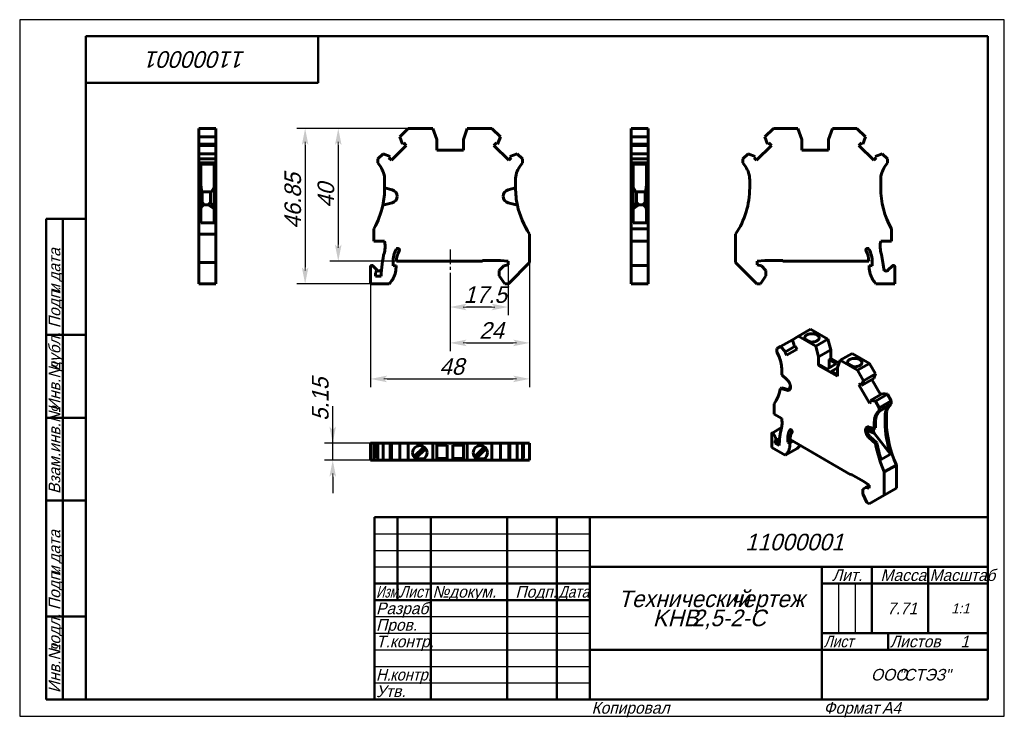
# Model space of a CAD drawing. Header units: millimetres. Extents: x 0 to 297, y 0 to 210.
import ezdxf

# ---------------------------------------------------------------- set-up
doc = ezdxf.new("R2010")
doc.units = ezdxf.units.MM
doc.linetypes.add('CENTER_per1_scale0.137402', pattern=[6.98, 4.3625, -0.8725, 0.8725, -0.8725])
doc.styles.add('TextStyle_1', font='T-FLEX Type A.TTF', dxfattribs={"oblique": 15, "height": 5})
doc.styles.add('TextStyle_2', font='T-FLEX Type A.TTF', dxfattribs={"oblique": 15, "height": 3.5})
doc.styles.add('TextStyle_3', font='T-FLEX Type A.TTF', dxfattribs={"width": 0.744064, "oblique": 15, "height": 3.5})
doc.styles.add('TextStyle_4', font='T-FLEX Type A.TTF', dxfattribs={"width": 0.883061, "oblique": 15, "height": 3.5})
doc.styles.add('TextStyle_5', font='T-FLEX Type A.TTF', dxfattribs={"width": 0.94413, "oblique": 15, "height": 3.5})
doc.styles.add('TextStyle_6', font='T-FLEX Type A.TTF', dxfattribs={"width": 0.98844, "oblique": 15, "height": 3.5})
doc.styles.add('TextStyle_7', font='T-FLEX Type A.TTF', dxfattribs={"oblique": 15, "height": 5})
doc.styles.add('TextStyle_8', font='T-FLEX Type A.TTF', dxfattribs={"oblique": 15, "height": 3})
doc.styles.add('TextStyle_9', font='T-FLEX Type A.TTF', dxfattribs={"oblique": 15, "height": 3.5})
doc.dimstyles.new('DIM_ST_1', dxfattribs={"dimtxt": 5, "dimasz": 5, "dimexe": 2.5, "dimexo": 0, "dimtad": 1, "dimrnd": 0.01, "dimdsep": 46, "dimtxsty": 'TextStyle_1', "dimblk": 'Arrow_3_C7_Status', "dimcen": 0.09, "dimclrd": 7, "dimclre": 7, "dimclrt": 7, "dimazin": 0, "dimtfac": 1, "dimtdec": 0, "dimtmove": 0, "dimatfit": 0, "dimldrblk": 'NONE', "dimfxl": 1, "dimtvp": 1, "dimtolj": 1, "dimarcsym": 0})
doc.dimstyles.new('DIM_ST_2', dxfattribs={"dimtxt": 5, "dimasz": 5, "dimexe": 2.5, "dimexo": 0, "dimtad": 1, "dimrnd": 0.01, "dimdsep": 46, "dimtxsty": 'TextStyle_1', "dimblk": 'Arrow_3_C7_Status', "dimcen": 0.09, "dimclrd": 7, "dimclre": 7, "dimclrt": 7, "dimazin": 0, "dimtfac": 1, "dimtdec": 0, "dimtmove": 0, "dimatfit": 0, "dimldrblk": 'NONE', "dimfxl": 1, "dimtvp": 1, "dimtolj": 1, "dimarcsym": 0})
doc.dimstyles.new('DIM_ST_3', dxfattribs={"dimtxt": 5, "dimasz": 5, "dimexe": 2.5, "dimexo": 0, "dimtad": 1, "dimrnd": 0.01, "dimdsep": 46, "dimtxsty": 'TextStyle_1', "dimblk": 'Arrow_3_C7_Status', "dimcen": 0.09, "dimclrd": 7, "dimclre": 7, "dimclrt": 7, "dimazin": 0, "dimtfac": 1, "dimtdec": 0, "dimtmove": 0, "dimatfit": 0, "dimldrblk": 'NONE', "dimfxl": 1, "dimtvp": 1, "dimtolj": 1, "dimarcsym": 0})

# ---------------------------------------------------------------- blocks, each defined once
blk = doc.blocks.new('Arrow_3_C7_Status')
at = {"color": 7, "linetype": 'Continuous', "lineweight": 0}
blk.add_line((-1, 0), (-0.8, 0), dxfattribs=at)
at = {"color": 7}
blk.add_solid([(-1, -0.2), (0, 0), (-0.8, 0), (-1, 0.2)], dxfattribs=at)
blk = doc.blocks.new('*D5')
at = {"color": 7, "lineweight": -2}
for p, q in [((153.82, 136.76), (153.82, 110.05)), ((129.82, 133.71), (129.82, 110.05)), ((134.82, 112.55), (148.82, 112.55))]:
    blk.add_line(p, q, dxfattribs=at)
at = {"layer": 'Defpoints', "color": 0}
for p in [(153.82, 136.76), (129.82, 133.71), (153.82, 112.55)]:
    blk.add_point(p, dxfattribs=at)
at = {"color": 7, "lineweight": -2, "xscale": 5, "yscale": 5, "zscale": 5, "rotation": 180}
blk.add_blockref('Arrow_3_C7_Status', (129.82, 112.55), dxfattribs=at)
at = {"color": 7, "lineweight": -2, "xscale": 5, "yscale": 5, "zscale": 5}
blk.add_blockref('Arrow_3_C7_Status', (153.82, 112.55), dxfattribs=at)
blk = doc.blocks.new('_None')
blk = doc.blocks.new('*D6')
at = {"color": 7, "lineweight": -2}
for p, q in [((117.22, 177.21), (83.6, 177.21)), ((86.1, 172.21), (86.1, 135.36)), ((105.82, 130.36), (83.6, 130.36))]:
    blk.add_line(p, q, dxfattribs=at)
at = {"layer": 'Defpoints', "color": 0}
for p in [(117.22, 177.21), (86.1, 130.36), (105.82, 130.36)]:
    blk.add_point(p, dxfattribs=at)
at = {"color": 7, "lineweight": -2, "xscale": 5, "yscale": 5, "zscale": 5}
for p, rotation in [((86.1, 177.21), 90.0000000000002), ((86.1, 130.36), 270.0000000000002)]:
    blk.add_blockref('Arrow_3_C7_Status', p, dxfattribs=dict(at, rotation=rotation))
blk = doc.blocks.new('*D7')
at = {"color": 7, "lineweight": -2}
for p, q in [((147.32, 137.21), (147.32, 120.86)), ((129.82, 133.71), (129.82, 120.86)), ((142.32, 123.36), (134.82, 123.36))]:
    blk.add_line(p, q, dxfattribs=at)
at = {"layer": 'Defpoints', "color": 0}
for p in [(147.32, 137.21), (129.82, 133.71), (129.82, 123.36)]:
    blk.add_point(p, dxfattribs=at)
at = {"color": 7, "lineweight": -2, "xscale": 5, "yscale": 5, "zscale": 5, "rotation": 180}
blk.add_blockref('Arrow_3_C7_Status', (129.82, 123.36), dxfattribs=at)
at = {"color": 7, "lineweight": -2, "xscale": 5, "yscale": 5, "zscale": 5}
blk.add_blockref('Arrow_3_C7_Status', (147.32, 123.36), dxfattribs=at)
blk = doc.blocks.new('*D8')
at = {"color": 7, "lineweight": -2}
for p, q in [((153.82, 136.76), (153.82, 99.19)), ((105.82, 130.36), (105.82, 99.19)), ((110.82, 101.69), (148.82, 101.69))]:
    blk.add_line(p, q, dxfattribs=at)
at = {"layer": 'Defpoints', "color": 0}
for p in [(153.82, 136.76), (105.82, 130.36), (153.82, 101.69)]:
    blk.add_point(p, dxfattribs=at)
at = {"color": 7, "lineweight": -2, "xscale": 5, "yscale": 5, "zscale": 5}
for p, rotation in [((105.82, 101.69), 180), ((153.82, 101.69), 360)]:
    blk.add_blockref('Arrow_3_C7_Status', p, dxfattribs=dict(at, rotation=rotation))
blk = doc.blocks.new('*D9')
at = {"color": 7, "lineweight": -2}
for p, q in [((117.22, 177.21), (93.6, 177.21)), ((96.1, 172.21), (96.1, 142.21)), ((113.63, 137.21), (93.6, 137.21))]:
    blk.add_line(p, q, dxfattribs=at)
at = {"layer": 'Defpoints', "color": 0}
for p in [(117.22, 177.21), (96.1, 137.21), (113.63, 137.21)]:
    blk.add_point(p, dxfattribs=at)
at = {"color": 7, "lineweight": -2, "xscale": 5, "yscale": 5, "zscale": 5}
for p, rotation in [((96.1, 177.21), 90.0000000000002), ((96.1, 137.21), 270.0000000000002)]:
    blk.add_blockref('Arrow_3_C7_Status', p, dxfattribs=dict(at, rotation=rotation))
blk = doc.blocks.new('*D10')
at = {"color": 7, "lineweight": -2}
for p, q in [((94.42, 82.35), (94.42, 93.49)), ((94.42, 87.35), (94.42, 92.35)), ((105.82, 82.35), (91.92, 82.35)), ((94.42, 77.2), (94.42, 82.35)), ((105.82, 77.2), (91.92, 77.2)), ((94.42, 72.2), (94.42, 67.2))]:
    blk.add_line(p, q, dxfattribs=at)
at = {"layer": 'Defpoints', "color": 0}
for p in [(94.42, 82.35), (105.82, 82.35), (105.82, 77.2)]:
    blk.add_point(p, dxfattribs=at)
at = {"color": 7, "lineweight": -2, "xscale": 5, "yscale": 5, "zscale": 5}
for p, rotation in [((94.42, 82.35), 270), ((94.42, 77.2), 90)]:
    blk.add_blockref('Arrow_3_C7_Status', p, dxfattribs=dict(at, rotation=rotation))
blk = doc.blocks.new('_FR1Страница_1')
at = {"color": 7, "linetype": 'Continuous', "lineweight": 25}
for p, q in [((0, 210), (0, 0)), ((297, 210), (0, 210)), ((297, 0), (297, 210)), ((107, 55), (172, 55)), ((107, 50), (172, 50)), ((107, 45), (172, 45)), ((247, 40), (247, 25)), ((252, 40), (252, 25)), ((107, 30), (172, 30)), ((107, 25), (172, 25)), ((107, 20), (172, 20)), ((242, 20), (292, 20)), ((262, 20), (262, 20)), ((107, 15), (172, 15)), ((107, 10), (172, 10)), ((0, 0), (297, 0))]:
    blk.add_line(p, q, dxfattribs=at)
at = {"color": 7, "linetype": 'Continuous', "lineweight": 50}
for p, q in [((20, 5), (20, 205)), ((20, 205), (292, 205)), ((90, 191), (90, 205)), ((292, 205), (292, 5)), ((20, 191), (90, 191)), ((8, 5), (8, 150)), ((8, 150), (20, 150)), ((13, 150), (13, 5)), ((8, 115), (20, 115)), ((8, 90), (20, 90)), ((20, 65), (8, 65)), ((107, 5), (107, 60)), ((107, 60), (292, 60)), ((114, 60), (114, 35)), ((124, 60), (124, 5)), ((147, 60), (147, 5)), ((162, 60), (162, 5)), ((172, 60), (172, 5)), ((172, 45), (292, 45)), ((242, 45), (242, 5)), ((257, 45), (257, 25)), ((274, 45), (274, 25)), ((107, 40), (172, 40)), ((242, 40), (292, 40)), ((107, 35), (172, 35)), ((8, 30), (20, 30)), ((242, 25), (292, 25)), ((262, 25), (262, 20)), ((172, 20), (292, 20)), ((20, 5), (8, 5)), ((292, 5), (20, 5))]:
    blk.add_line(p, q, dxfattribs=at)
at = {"color": 7, "oblique": 15}
for s, height, rotation, style, p in [('11000001', 5, 180, 'TextStyle_7', (68.16, 200.5)), ('дата', 3.5, 90, 'TextStyle_2', (12.25, 131.01)), ('Подп.', 3.5, 90, 'TextStyle_2', (12.25, 117)), ('и', 3.5, 90, 'TextStyle_2', (12.25, 127.51)), ('дубл.', 3.5, 90, 'TextStyle_2', (12.25, 104.01)), ('Инв.№', 3.5, 90, 'TextStyle_2', (12.25, 92)), ('Взам.инв.№', 3.5, 90, 'TextStyle_2', (12.25, 67)), ('дата', 3.5, 90, 'TextStyle_2', (12.25, 46.01)), ('Подп.', 3.5, 90, 'TextStyle_2', (12.25, 32)), ('и', 3.5, 90, 'TextStyle_2', (12.25, 42.51)), ('подл.', 3.5, 90, 'TextStyle_2', (12.25, 19.01)), ('Инв.№', 3.5, 90, 'TextStyle_2', (12.25, 7))]:
    blk.add_text(s, height=height, rotation=rotation, dxfattribs=dict(at, style=style)).set_placement(p)
for s, height, style, p in [('11000001', 5, 'TextStyle_7', (218.84, 50)), ('Лит.', 3.5, 'TextStyle_2', (245.03, 40.76)), ('Масса', 3.5, 'TextStyle_2', (259.65, 40.76)), ('№', 3.5, 'TextStyle_2', (124.5, 35.75)), ('Подп.', 3.5, 'TextStyle_2', (149.53, 35.75)), ('докум.', 3.5, 'TextStyle_2', (129.5, 35.75)), ('Технический', 5, 'TextStyle_7', (180.55, 32.88)), ('чертеж', 5, 'TextStyle_7', (214.51, 32.88)), ('Разраб.', 3.5, 'TextStyle_2', (107.5, 30.75)), ('7.71', 3.5, 'TextStyle_2', (261.66, 30.75)), ('1:1', 3, 'TextStyle_8', (280.99, 31)), ('KHB', 5, 'TextStyle_7', (190.97, 27.12)), ('2,5-2-С', 5, 'TextStyle_7', (202.76, 27.12)), ('Пров.', 3.5, 'TextStyle_2', (107.5, 25.75)), ('Т.контр.', 3.5, 'TextStyle_2', (107.5, 20.75)), ('Листов', 3.5, 'TextStyle_2', (262.5, 20.75)), ('1', 3.5, 'TextStyle_9', (283.78, 20.75)), ('ООО', 3.5, 'TextStyle_2', (256.78, 10.75)), ('"СТЭЗ"', 3.5, 'TextStyle_2', (265.03, 10.75)), ('Утв.', 3.5, 'TextStyle_2', (107.5, 5.75)), ('Копировал', 3.5, 'TextStyle_2', (172.5, 0.75)), ('Формат', 3.5, 'TextStyle_2', (242.5, 0.75)), ('A4', 3.5, 'TextStyle_2', (260.12, 0.75))]:
    blk.add_text(s, height=height, dxfattribs=dict(at, style=style)).set_placement(p)
for s, style, width, p in [('Масштаб', 'TextStyle_6', 0.98844, (274.5, 40.76)), ('Изм.', 'TextStyle_3', 0.744064, (107.5, 35.75)), ('Лист', 'TextStyle_4', 0.883061, (114.5, 35.75)), ('Дата', 'TextStyle_4', 0.883061, (162.5, 35.75)), ('Лист', 'TextStyle_4', 0.883061, (242.5, 20.75)), ('Н.', 'TextStyle_5', 0.94413, (107.5, 10.75)), ('контр.', 'TextStyle_5', 0.94413, (111.75, 10.75))]:
    blk.add_text(s, height=3.5, dxfattribs=dict(at, style=style, width=width)).set_placement(p)
blk = doc.blocks.new('Страница_1')
at = {"color": 7, "linetype": 'Continuous', "lineweight": 60}
for p, q in [((54.042, 177.208), (59.192, 177.208)), ((54.042, 174.634), (54.042, 177.208)), ((59.192, 174.634), (59.192, 177.208)), ((117.224, 177.208), (114.65, 174.634)), ((124.624, 177.208), (117.224, 177.208)), ((125.824, 173.911), (124.624, 177.208)), ((135.024, 177.208), (133.824, 173.911)), ((142.424, 177.208), (135.024, 177.208)), ((144.999, 174.634), (142.424, 177.208)), ((189.623, 177.208), (184.473, 177.208)), ((184.473, 177.208), (184.473, 174.634)), ((189.623, 177.208), (189.623, 174.634)), ((224.782, 174.634), (227.356, 177.208)), ((227.356, 177.208), (234.756, 177.208)), ((234.756, 177.208), (235.956, 173.911)), ((243.956, 173.911), (245.156, 177.208)), ((245.156, 177.208), (252.556, 177.208)), ((252.556, 177.208), (255.13, 174.634)), ((54.042, 172.491), (54.042, 174.634)), ((54.042, 174.634), (59.192, 174.634)), ((54.042, 172.491), (59.192, 172.491)), ((54.042, 172.489), (54.042, 172.108)), ((59.192, 172.491), (59.192, 174.634)), ((59.192, 172.108), (59.192, 172.489)), ((114.65, 174.634), (115.485, 172.491)), ((115.858, 172.864), (115.485, 172.491)), ((116.615, 172.108), (115.858, 172.864)), ((125.824, 170.708), (125.824, 173.911)), ((133.824, 173.911), (133.824, 170.708)), ((143.791, 172.864), (143.034, 172.108)), ((144.164, 172.491), (143.791, 172.864)), ((144.164, 172.491), (144.999, 174.634)), ((184.473, 174.634), (184.473, 172.491)), ((189.623, 174.634), (184.473, 174.634)), ((189.623, 172.491), (184.473, 172.491)), ((184.473, 172.489), (184.473, 172.108)), ((189.623, 174.634), (189.623, 172.491)), ((189.623, 172.108), (189.623, 172.489)), ((225.616, 172.491), (224.782, 174.634)), ((225.989, 172.864), (225.616, 172.491)), ((226.746, 172.108), (225.989, 172.864)), ((235.956, 173.911), (235.956, 170.708)), ((243.956, 170.708), (243.956, 173.911)), ((253.922, 172.864), (253.166, 172.108)), ((254.296, 172.491), (253.922, 172.864)), ((255.13, 174.634), (254.296, 172.491)), ((54.042, 172.108), (59.192, 172.108)), ((54.042, 172.108), (54.042, 169.602)), ((54.042, 169.6), (59.192, 169.6)), ((54.042, 168.008), (54.042, 169.6)), ((59.192, 169.602), (59.192, 172.108)), ((59.192, 168.008), (59.192, 169.6)), ((109.616, 169.6), (108.024, 168.008)), ((111.759, 168.765), (109.616, 169.6)), ((112.142, 167.635), (116.615, 172.108)), ((133.824, 170.708), (125.824, 170.708)), ((143.034, 172.108), (147.507, 167.635)), ((150.033, 169.6), (147.89, 168.765)), ((151.624, 168.008), (150.033, 169.6)), ((184.473, 172.108), (184.473, 169.602)), ((189.623, 172.108), (184.473, 172.108)), ((189.623, 169.6), (184.473, 169.6)), ((184.473, 169.6), (184.473, 168.008)), ((189.623, 169.602), (189.623, 172.108)), ((189.623, 169.6), (189.623, 168.008)), ((218.156, 168.008), (219.748, 169.6)), ((219.748, 169.6), (221.89, 168.765)), ((222.274, 167.635), (226.746, 172.108)), ((235.956, 170.708), (243.956, 170.708)), ((253.166, 172.108), (257.638, 167.635)), ((258.021, 168.765), (260.164, 169.6)), ((260.164, 169.6), (261.756, 168.008)), ((54.042, 166.808), (54.042, 168.008)), ((54.042, 168.008), (59.192, 168.008)), ((54.042, 165.688), (54.042, 166.808)), ((54.042, 166.808), (59.192, 166.808)), ((54.592, 166.424), (58.642, 166.424)), ((54.592, 165.688), (54.592, 166.424)), ((58.642, 165.688), (58.642, 166.424)), ((59.192, 166.808), (59.192, 168.008)), ((59.192, 165.688), (59.192, 166.808)), ((108.024, 168.008), (108.024, 166.808)), ((108.024, 166.808), (108.808, 165.688)), ((111.759, 168.765), (111.385, 168.392)), ((111.385, 168.392), (112.142, 167.635)), ((147.507, 167.635), (148.263, 168.392)), ((148.263, 168.392), (147.89, 168.765)), ((150.84, 165.688), (151.624, 166.808)), ((151.624, 166.808), (151.624, 168.008)), ((184.473, 168.008), (184.473, 166.808)), ((189.623, 168.008), (184.473, 168.008)), ((189.623, 166.808), (184.473, 166.808)), ((184.473, 166.808), (184.473, 165.688)), ((189.073, 166.424), (185.023, 166.424)), ((185.023, 165.688), (185.023, 166.424)), ((189.073, 165.688), (189.073, 166.424)), ((189.623, 168.008), (189.623, 166.808)), ((189.623, 166.808), (189.623, 165.688)), ((218.156, 166.808), (218.156, 168.008)), ((218.94, 165.688), (218.156, 166.808)), ((221.89, 168.765), (221.517, 168.392)), ((221.517, 168.392), (222.274, 167.635)), ((257.638, 167.635), (258.395, 168.392)), ((258.395, 168.392), (258.021, 168.765)), ((261.756, 166.808), (260.972, 165.688)), ((261.756, 168.008), (261.756, 166.808)), ((54.042, 161.673), (54.042, 165.688)), ((54.592, 161.673), (54.592, 165.688)), ((58.642, 161.673), (58.642, 165.688)), ((59.192, 161.673), (59.192, 165.688)), ((184.473, 161.673), (184.473, 165.688)), ((185.023, 161.673), (185.023, 165.688)), ((189.073, 161.673), (189.073, 165.688)), ((189.623, 161.673), (189.623, 165.688)), ((54.042, 159.313), (54.042, 161.673)), ((54.592, 159.313), (54.592, 161.673)), ((58.642, 159.308), (58.642, 161.673)), ((59.192, 159.308), (59.192, 161.673)), ((110.074, 161.673), (110.074, 159.313)), ((149.574, 159.313), (149.574, 161.673)), ((184.473, 161.673), (184.473, 159.308)), ((185.023, 159.308), (185.023, 161.673)), ((189.073, 159.313), (189.073, 161.673)), ((189.623, 161.673), (189.623, 159.313)), ((220.206, 159.308), (220.206, 161.673)), ((259.706, 161.673), (259.706, 159.308)), ((54.042, 158.705), (54.042, 159.313)), ((54.592, 159.313), (54.042, 159.313)), ((54.042, 158.705), (54.042, 156.773)), ((54.792, 158.609), (54.592, 160.269)), ((54.592, 159.313), (54.592, 158.705)), ((54.592, 158.705), (54.592, 156.773)), ((54.977, 158.108), (54.792, 158.609)), ((54.792, 153.849), (54.792, 158.609)), ((57.859, 158.108), (54.977, 158.108)), ((54.992, 158.108), (54.992, 154.395)), ((57.592, 158.108), (57.592, 154.908)), ((58.642, 159.495), (57.859, 158.108)), ((58.642, 159.308), (58.642, 148.708)), ((59.192, 159.308), (59.192, 145.364)), ((110.074, 159.313), (112.342, 158.705)), ((110.074, 159.308), (110.074, 159.311)), ((147.307, 158.705), (149.574, 159.313)), ((149.574, 159.308), (149.574, 159.311)), ((184.473, 159.308), (184.473, 146.982)), ((185.023, 159.495), (185.806, 158.108)), ((185.023, 159.308), (185.023, 148.708)), ((188.687, 158.108), (185.806, 158.108)), ((186.073, 158.108), (186.073, 154.908)), ((188.673, 158.108), (188.673, 154.395)), ((188.687, 158.108), (188.873, 158.609)), ((188.873, 158.609), (189.073, 160.269)), ((188.873, 153.849), (188.873, 158.609)), ((189.073, 159.313), (189.623, 159.313)), ((189.073, 159.313), (189.073, 158.705)), ((189.073, 158.705), (189.073, 156.773)), ((189.623, 159.313), (189.623, 158.705)), ((189.623, 158.705), (189.623, 156.773)), ((54.042, 156.742), (54.042, 156.773)), ((54.042, 156.742), (54.042, 154.811)), ((54.042, 154.053), (54.042, 154.811)), ((54.592, 156.742), (54.592, 156.773)), ((54.592, 156.742), (54.592, 154.811)), ((54.592, 154.811), (54.592, 154.053)), ((54.992, 154.908), (55.692, 154.208)), ((57.592, 154.908), (56.892, 154.208)), ((57.592, 154.908), (58.642, 153.418)), ((112.342, 154.811), (109.516, 154.053)), ((113.824, 156.773), (113.824, 156.742)), ((145.824, 156.742), (145.824, 156.773)), ((150.133, 154.053), (147.307, 154.811)), ((186.073, 154.908), (185.023, 153.418)), ((186.073, 154.908), (186.773, 154.208)), ((188.673, 154.908), (187.973, 154.208)), ((189.073, 156.742), (189.073, 156.773)), ((189.073, 156.742), (189.073, 154.811)), ((189.073, 154.811), (189.073, 154.053)), ((189.623, 156.773), (189.623, 156.742)), ((189.623, 156.742), (189.623, 154.811)), ((189.623, 154.811), (189.623, 154.053)), ((54.042, 154.053), (54.042, 145.364)), ((54.592, 154.053), (54.042, 154.053)), ((54.592, 154.053), (54.592, 148.708)), ((54.76, 153.515), (54.592, 152.693)), ((54.76, 153.515), (55.692, 154.208)), ((54.76, 153.515), (54.792, 153.849)), ((54.792, 153.849), (54.992, 154.395)), ((56.892, 154.208), (55.692, 154.208)), ((56.892, 154.208), (58.642, 152.924)), ((186.773, 154.208), (185.023, 152.924)), ((186.773, 154.208), (187.973, 154.208)), ((188.905, 153.515), (187.973, 154.208)), ((188.873, 153.849), (188.673, 154.395)), ((188.905, 153.515), (188.873, 153.849)), ((188.905, 153.515), (189.073, 152.693)), ((189.073, 154.053), (189.073, 148.708)), ((189.623, 154.053), (189.073, 154.053)), ((189.623, 154.053), (189.623, 146.982)), ((58.642, 148.708), (54.592, 148.708)), ((189.073, 148.708), (185.023, 148.708)), ((106.824, 146.982), (106.824, 143.208)), ((184.473, 146.982), (184.473, 143.208)), ((189.623, 146.982), (184.473, 146.982)), ((189.623, 146.982), (189.623, 143.208)), ((262.956, 146.982), (262.956, 143.208)), ((54.042, 136.758), (54.042, 145.364)), ((54.042, 145.364), (59.192, 145.364)), ((59.192, 136.758), (59.192, 145.364)), ((106.824, 143.208), (110.068, 143.208)), ((153.824, 136.758), (153.824, 145.364)), ((184.473, 141.683), (184.473, 143.208)), ((189.623, 143.208), (184.473, 143.208)), ((189.623, 141.683), (189.623, 143.208)), ((215.956, 136.758), (215.956, 145.364)), ((262.956, 143.208), (259.713, 143.208)), ((184.473, 139.85), (184.473, 141.683)), ((184.473, 139.85), (184.473, 135.917)), ((189.623, 139.85), (189.623, 141.683)), ((189.623, 139.85), (189.623, 135.917)), ((54.042, 136.758), (59.192, 136.758)), ((54.042, 130.358), (54.042, 136.758)), ((59.192, 130.358), (59.192, 136.758)), ((112.624, 135.829), (112.624, 136.908)), ((113.631, 137.208), (139.624, 137.208)), ((139.624, 137.208), (139.624, 137.408)), ((139.624, 137.408), (145.038, 137.408)), ((145.038, 137.408), (147.324, 137.208)), ((147.324, 137.208), (147.324, 136.108)), ((147.424, 130.358), (153.824, 136.758)), ((222.356, 130.358), (215.956, 136.758)), ((224.742, 137.408), (222.456, 137.208)), ((222.456, 137.208), (222.456, 136.108)), ((230.156, 137.408), (224.742, 137.408)), ((230.156, 137.208), (230.156, 137.408)), ((256.15, 137.208), (230.156, 137.208)), ((257.156, 135.829), (257.156, 136.908)), ((105.824, 135.515), (105.824, 130.358)), ((107.361, 134.944), (106.507, 135.798)), ((107.877, 134.428), (107.361, 134.944)), ((109.152, 134.867), (109.154, 134.891)), ((113.524, 135.908), (112.624, 135.829)), ((113.524, 135.351), (113.524, 135.908)), ((146.027, 135.76), (144.674, 134.408)), ((144.674, 134.408), (144.674, 132.758)), ((147.324, 136.108), (146.027, 135.76)), ((184.473, 135.915), (184.473, 135.515)), ((189.623, 135.915), (184.473, 135.915)), ((184.473, 135.515), (184.473, 130.358)), ((189.623, 135.915), (189.623, 135.515)), ((189.623, 135.515), (189.623, 130.358)), ((222.456, 136.108), (223.754, 135.76)), ((223.754, 135.76), (225.106, 134.408)), ((225.106, 134.408), (225.106, 132.758)), ((256.256, 135.351), (256.256, 135.908)), ((256.256, 135.908), (257.156, 135.829)), ((260.629, 134.867), (260.626, 134.891)), ((261.903, 134.428), (263.273, 135.798)), ((263.956, 135.515), (263.956, 130.358)), ((107.324, 132.708), (107.324, 133.637)), ((109.032, 132.708), (107.324, 132.708)), ((144.674, 132.758), (146.355, 130.358)), ((225.106, 132.758), (223.425, 130.358)), ((54.042, 130.358), (59.192, 130.358)), ((105.824, 130.358), (111.49, 130.358)), ((146.355, 130.358), (147.424, 130.358)), ((189.623, 130.358), (184.473, 130.358)), ((223.425, 130.358), (222.356, 130.358)), ((263.956, 130.358), (258.29, 130.358)), ((234.913, 114.565), (238.555, 116.668)), ((243.787, 113.647), (238.555, 116.668)), ((229.533, 111.459), (233.091, 113.513)), ((234.913, 114.565), (233.093, 113.514)), ((233.093, 113.514), (233.683, 111.424)), ((240.146, 111.544), (234.913, 114.565)), ((236.869, 113.722), (238.366, 112.857)), ((240.146, 111.544), (243.787, 113.647)), ((244.636, 110.465), (243.787, 113.647)), ((229.533, 111.459), (228.408, 110.809)), ((228.408, 110.809), (228.408, 109.829)), ((231.048, 109.903), (229.533, 111.459)), ((231.048, 109.903), (230.784, 109.751)), ((231.048, 109.903), (233.681, 111.423)), ((231.319, 108.824), (234.482, 110.65)), ((233.947, 111.577), (233.683, 111.424)), ((234.482, 110.65), (233.947, 111.577)), ((240.994, 108.362), (240.146, 111.544)), ((240.994, 108.362), (244.636, 110.465)), ((244.636, 107.849), (244.636, 110.465)), ((228.408, 109.829), (228.962, 108.595)), ((230.784, 109.751), (231.319, 108.824)), ((240.994, 105.747), (240.994, 108.362)), ((244.176, 107.584), (244.636, 107.849)), ((244.176, 107.584), (246.403, 106.298)), ((244.176, 105.012), (244.176, 107.584)), ((247.152, 106.397), (244.636, 107.849)), ((247.5, 107.298), (246.651, 105.096)), ((247.5, 107.298), (251.141, 109.401)), ((252.732, 104.277), (247.5, 107.298)), ((256.374, 106.38), (251.141, 109.401)), ((229.857, 104.8), (229.857, 102.873)), ((240.994, 105.747), (241.33, 105.941)), ((246.651, 102.481), (240.994, 105.747)), ((243.557, 104.655), (241.33, 105.941)), ((246.403, 106.298), (243.557, 104.655)), ((244.759, 103.961), (246.651, 105.053)), ((246.651, 102.869), (244.759, 103.961)), ((246.651, 105.096), (246.651, 102.481)), ((249.774, 106.271), (251.271, 105.407)), ((252.732, 104.277), (256.374, 106.38)), ((254.552, 101.125), (252.732, 104.277)), ((258.194, 103.227), (256.374, 106.38)), ((229.857, 102.873), (231.461, 101.451)), ((253.962, 99.716), (257.604, 101.818)), ((253.962, 99.716), (254.552, 101.125)), ((254.552, 101.125), (258.194, 103.227)), ((259.704, 96.946), (257.069, 101.509)), ((257.604, 101.818), (258.194, 103.227)), ((229.462, 98.807), (229.851, 99.031)), ((231.461, 98.271), (229.462, 98.807)), ((231.85, 98.496), (229.851, 99.031)), ((232.509, 99.268), (232.509, 99.243)), ((253.698, 100.173), (253.163, 99.864)), ((253.163, 99.864), (256.326, 94.387)), ((253.962, 99.716), (253.698, 100.173)), ((256.597, 95.153), (260.239, 97.255)), ((258.112, 94.959), (256.597, 95.153)), ((256.861, 94.695), (256.597, 95.153)), ((258.112, 94.959), (261.754, 97.062)), ((259.237, 93.01), (262.879, 95.112)), ((261.754, 97.062), (260.239, 97.255)), ((262.879, 95.112), (261.754, 97.062)), ((262.879, 94.132), (262.879, 95.112)), ((227.559, 94.131), (227.559, 91.05)), ((256.326, 94.387), (256.861, 94.695)), ((259.237, 93.01), (258.112, 94.959)), ((259.237, 92.03), (262.879, 94.132)), ((259.237, 92.03), (259.237, 93.01)), ((259.301, 91.905), (261.797, 93.414)), ((259.436, 92.051), (262.3, 93.704)), ((261.936, 93.314), (262.3, 93.704)), ((262.325, 93.538), (262.879, 94.132)), ((227.559, 91.05), (229.852, 89.726)), ((258.683, 91.436), (259.237, 92.03)), ((259.072, 91.66), (259.436, 92.051)), ((261.041, 88.621), (261.041, 90.552)), ((261.43, 88.845), (261.43, 90.777)), ((229.803, 87.016), (226.935, 85.36)), ((255.136, 86.179), (255.136, 86.204)), ((255.525, 86.404), (255.525, 86.429)), ((255.53, 86.28), (257.764, 85.301)), ((255.747, 87.178), (257.501, 85.856)), ((256.184, 87.177), (257.788, 86.747)), ((257.501, 85.856), (257.501, 86.824)), ((257.788, 86.747), (257.788, 88.674)), ((258.177, 86.971), (257.788, 86.747)), ((258.177, 86.971), (258.177, 88.899)), ((226.852, 85.177), (226.852, 80.966)), ((227.938, 84.084), (227.335, 85.129)), ((227.938, 83.045), (229.252, 83.803)), ((231.66, 82.657), (231.66, 83.538)), ((231.66, 82.657), (232.635, 83.22)), ((232.372, 83.372), (250.752, 72.761)), ((258.183, 82.225), (256.184, 83.997)), ((256.573, 84.221), (258.572, 82.449)), ((257.501, 85.856), (257.764, 85.301)), ((257.764, 85.301), (262.708, 79.003)), ((105.824, 77.203), (105.824, 82.353)), ((106.507, 82.353), (105.824, 82.353)), ((106.822, 82.353), (106.507, 82.353)), ((108.022, 82.353), (106.824, 82.353)), ((106.824, 77.203), (106.824, 82.353)), ((107.716, 77.753), (107.716, 81.803)), ((108.024, 81.803), (107.716, 81.803)), ((109.616, 82.353), (108.024, 82.353)), ((108.024, 77.203), (108.024, 82.353)), ((111.759, 82.353), (109.616, 82.353)), ((109.616, 77.203), (109.616, 82.353)), ((111.759, 77.203), (111.759, 82.353)), ((112.142, 82.353), (111.761, 82.353)), ((114.648, 82.353), (112.142, 82.353)), ((112.142, 77.203), (112.142, 82.353)), ((117.224, 82.353), (114.65, 82.353)), ((114.65, 77.203), (114.65, 82.353)), ((124.624, 82.353), (117.224, 82.353)), ((117.224, 77.203), (117.224, 82.353)), ((121.97, 81.218), (118.934, 78.182)), ((119.429, 77.687), (122.465, 80.723)), ((125.824, 82.353), (124.624, 82.353)), ((124.624, 77.203), (124.624, 82.353)), ((125.824, 77.203), (125.824, 82.353)), ((133.824, 82.353), (125.824, 82.353)), ((125.824, 81.703), (128.974, 81.703)), ((128.974, 81.703), (128.974, 77.678)), ((130.674, 77.678), (130.674, 81.703)), ((130.674, 81.703), (133.824, 81.703)), ((135.024, 82.353), (133.824, 82.353)), ((133.824, 77.203), (133.824, 82.353)), ((135.024, 77.203), (135.024, 82.353)), ((142.424, 82.353), (135.024, 82.353)), ((140.22, 81.218), (137.184, 78.182)), ((137.679, 77.687), (140.715, 80.723)), ((144.999, 82.353), (142.424, 82.353)), ((142.424, 77.203), (142.424, 82.353)), ((144.999, 77.203), (144.999, 82.353)), ((147.507, 82.353), (145.001, 82.353)), ((147.507, 77.203), (147.507, 82.353)), ((147.888, 82.353), (147.507, 82.353)), ((147.89, 77.203), (147.89, 82.353)), ((150.033, 82.353), (147.89, 82.353)), ((150.033, 77.203), (150.033, 82.353)), ((151.624, 82.353), (150.033, 82.353)), ((151.624, 77.203), (151.624, 82.353)), ((151.624, 81.803), (151.933, 81.803)), ((151.626, 82.353), (153.824, 82.353)), ((151.933, 81.803), (151.933, 77.753)), ((153.824, 77.203), (153.824, 82.353)), ((226.852, 80.966), (230.858, 78.653)), ((227.913, 82.273), (227.913, 83.031)), ((227.913, 82.273), (229.184, 83.006)), ((229.12, 81.576), (227.913, 82.273)), ((230.858, 78.653), (234.5, 80.756)), ((232.297, 82.354), (231.66, 82.657)), ((232.297, 82.354), (233.216, 82.885)), ((232.297, 81.9), (232.297, 82.354)), ((258.572, 82.449), (258.183, 82.225)), ((108.024, 77.753), (107.716, 77.753)), ((119.641, 77.553), (121.758, 77.553)), ((128.974, 77.678), (125.824, 77.678)), ((133.824, 77.678), (130.674, 77.678)), ((137.891, 77.553), (140.008, 77.553)), ((151.624, 77.753), (151.933, 77.753)), ((262.708, 79.003), (259.844, 77.35)), ((106.507, 77.203), (105.824, 77.203)), ((106.822, 77.203), (106.507, 77.203)), ((108.022, 77.203), (106.824, 77.203)), ((109.616, 77.203), (108.024, 77.203)), ((111.759, 77.203), (109.616, 77.203)), ((111.761, 77.203), (112.142, 77.203)), ((112.142, 77.203), (114.648, 77.203)), ((117.224, 77.203), (114.65, 77.203)), ((124.624, 77.203), (117.224, 77.203)), ((125.824, 77.203), (124.624, 77.203)), ((133.824, 77.203), (125.824, 77.203)), ((135.024, 77.203), (133.824, 77.203)), ((142.424, 77.203), (135.024, 77.203)), ((144.999, 77.203), (142.424, 77.203)), ((145.001, 77.203), (147.507, 77.203)), ((147.507, 77.203), (147.888, 77.203)), ((150.033, 77.203), (147.89, 77.203)), ((151.624, 77.203), (150.033, 77.203)), ((151.626, 77.203), (153.824, 77.203)), ((260.793, 73.623), (264.435, 75.725)), ((264.435, 68.698), (264.435, 75.725)), ((250.752, 72.924), (254.58, 70.714)), ((250.752, 72.761), (250.752, 72.924)), ((250.752, 72.761), (250.894, 72.842)), ((260.793, 66.596), (260.793, 73.623)), ((255.279, 68.965), (254.323, 68.413)), ((254.323, 68.413), (254.323, 67.065)), ((254.58, 70.714), (256.197, 69.617)), ((255.279, 68.965), (256.197, 69.495)), ((256.197, 68.719), (255.279, 68.965)), ((256.197, 69.617), (256.197, 68.719)), ((260.793, 66.596), (264.435, 68.698)), ((254.323, 67.065), (255.511, 64.42)), ((256.268, 63.983), (260.793, 66.596)), ((255.511, 64.42), (256.268, 63.983))]:
    blk.add_line(p, q, dxfattribs=at)
at = {"color": 7, "linetype": 'CENTER_per1_scale0.137402', "lineweight": 25}
blk.add_line((129.824, 140.693), (129.824, 133.713), dxfattribs=at)
blk.add_line((129.824, 140.693), (129.824, 133.713), dxfattribs=at)
at = {"color": 7, "lineweight": 60, "flags": 128}
for points in [[(236.869, 113.722), (236.841, 113.786), (236.818, 113.852), (236.801, 113.918), (236.791, 113.984), (236.786, 114.051), (236.788, 114.117), (236.796, 114.184), (236.81, 114.25), (236.83, 114.316), (236.856, 114.381), (236.888, 114.445), (236.926, 114.508), (236.97, 114.57), (237.019, 114.63), (237.073, 114.689), (237.133, 114.746), (237.199, 114.801), (237.269, 114.854), (237.344, 114.905), (237.423, 114.953)], [(237.423, 114.953), (237.512, 115.001), (237.605, 115.047), (237.703, 115.089), (237.804, 115.128), (237.909, 115.164), (238.017, 115.196), (238.129, 115.225), (238.243, 115.25), (238.359, 115.272), (238.477, 115.289), (238.597, 115.303), (238.718, 115.313), (238.839, 115.319), (238.961, 115.321), (239.083, 115.319), (239.205, 115.313), (239.326, 115.303), (239.445, 115.289), (239.563, 115.272), (239.68, 115.25), (239.794, 115.225), (239.905, 115.196), (240.013, 115.164), (240.118, 115.128), (240.22, 115.089), (240.317, 115.047), (240.411, 115.001), (240.499, 114.953), (240.583, 114.902), (240.662, 114.848), (240.735, 114.792), (240.803, 114.733), (240.865, 114.672), (240.921, 114.61), (240.971, 114.546), (241.014, 114.48), (241.051, 114.413), (241.082, 114.344), (241.105, 114.275), (241.123, 114.206), (241.133, 114.135), (241.136, 114.065), (241.133, 113.995), (241.123, 113.924), (241.105, 113.855), (241.082, 113.786), (241.051, 113.717), (241.014, 113.65), (240.971, 113.584), (240.921, 113.52), (240.865, 113.458), (240.803, 113.397), (240.735, 113.338), (240.662, 113.282), (240.583, 113.228), (240.499, 113.177)], [(240.499, 113.177), (240.415, 113.131), (240.327, 113.088), (240.236, 113.047), (240.14, 113.01), (240.041, 112.975), (239.94, 112.944), (239.835, 112.915), (239.728, 112.89), (239.619, 112.868), (239.508, 112.85), (239.396, 112.835), (239.282, 112.823), (239.167, 112.815), (239.052, 112.81), (238.936, 112.809), (238.821, 112.812), (238.706, 112.818), (238.591, 112.828), (238.478, 112.841), (238.366, 112.857)], [(249.774, 106.271), (249.745, 106.336), (249.723, 106.401), (249.706, 106.467), (249.695, 106.533), (249.691, 106.6), (249.693, 106.667), (249.701, 106.733), (249.715, 106.8), (249.735, 106.865), (249.761, 106.93), (249.793, 106.994), (249.831, 107.057), (249.874, 107.119), (249.923, 107.179), (249.978, 107.238), (250.038, 107.295), (250.103, 107.35), (250.174, 107.403), (250.248, 107.454), (250.328, 107.502)], [(250.328, 107.502), (250.417, 107.551), (250.51, 107.596), (250.607, 107.639), (250.709, 107.678), (250.814, 107.714), (250.922, 107.746), (251.034, 107.775), (251.148, 107.8), (251.264, 107.821), (251.382, 107.839), (251.502, 107.852), (251.622, 107.862), (251.744, 107.868), (251.866, 107.87), (251.988, 107.868), (252.109, 107.862), (252.23, 107.852), (252.35, 107.839), (252.468, 107.821), (252.584, 107.8), (252.698, 107.775), (252.81, 107.746), (252.918, 107.714), (253.023, 107.678), (253.125, 107.639), (253.222, 107.596), (253.315, 107.551), (253.404, 107.502), (253.488, 107.451), (253.566, 107.397), (253.64, 107.341), (253.708, 107.283), (253.77, 107.222), (253.826, 107.159), (253.875, 107.095), (253.919, 107.029), (253.956, 106.962), (253.986, 106.894), (254.01, 106.825), (254.027, 106.755), (254.037, 106.685), (254.041, 106.615), (254.037, 106.544), (254.027, 106.474), (254.01, 106.404), (253.986, 106.335), (253.956, 106.267), (253.919, 106.2), (253.875, 106.134), (253.826, 106.07), (253.77, 106.007), (253.708, 105.946), (253.64, 105.888), (253.566, 105.832), (253.488, 105.778), (253.404, 105.727)], [(253.404, 105.727), (253.32, 105.681), (253.232, 105.637), (253.14, 105.597), (253.045, 105.559), (252.946, 105.525), (252.844, 105.493), (252.74, 105.465), (252.633, 105.439), (252.524, 105.418), (252.413, 105.399), (252.3, 105.384), (252.186, 105.372), (252.072, 105.364), (251.956, 105.36), (251.841, 105.359), (251.726, 105.361), (251.61, 105.367), (251.496, 105.377), (251.383, 105.39), (251.271, 105.407)], [(231.461, 101.451), (231.535, 101.383), (231.607, 101.311), (231.678, 101.235), (231.748, 101.156), (231.815, 101.074), (231.88, 100.989), (231.943, 100.901), (232.004, 100.811), (232.061, 100.719), (232.116, 100.624), (232.168, 100.528), (232.217, 100.431), (232.262, 100.333), (232.304, 100.234), (232.342, 100.135), (232.376, 100.035), (232.407, 99.936), (232.434, 99.837), (232.457, 99.738), (232.475, 99.641), (232.49, 99.545), (232.5, 99.451), (232.507, 99.359), (232.509, 99.268)], [(232.509, 99.243), (232.507, 99.155), (232.5, 99.07), (232.49, 98.988), (232.475, 98.909), (232.457, 98.834), (232.434, 98.762), (232.407, 98.694), (232.376, 98.63), (232.342, 98.57), (232.304, 98.515), (232.262, 98.464), (232.217, 98.418), (232.168, 98.377), (232.116, 98.341), (232.061, 98.31), (232.004, 98.284), (231.943, 98.264), (231.88, 98.248), (231.815, 98.239), (231.748, 98.234), (231.678, 98.235), (231.607, 98.242), (231.535, 98.254), (231.461, 98.271)], [(232.269, 98.473), (232.204, 98.463), (232.137, 98.459), (232.067, 98.46), (231.996, 98.466), (231.923, 98.478), (231.85, 98.496)], [(232.469, 99.672), (232.462, 99.647), (232.377, 99.353), (232.286, 99.064), (232.19, 98.779), (232.089, 98.5), (232.074, 98.46)], [(261.041, 90.552), (261.043, 90.714), (261.049, 90.873), (261.059, 91.03), (261.073, 91.184), (261.091, 91.335), (261.113, 91.483), (261.144, 91.654), (261.18, 91.82), (261.222, 91.982), (261.27, 92.139), (261.314, 92.268), (261.362, 92.393), (261.414, 92.515), (261.47, 92.632), (261.529, 92.746), (261.592, 92.855), (261.671, 92.979), (261.754, 93.097), (261.843, 93.208), (261.936, 93.314)], [(261.43, 90.777), (261.432, 90.938), (261.438, 91.098), (261.448, 91.254), (261.462, 91.408), (261.48, 91.56), (261.502, 91.708), (261.533, 91.879), (261.569, 92.045), (261.611, 92.206), (261.659, 92.363), (261.703, 92.492), (261.751, 92.618), (261.803, 92.739), (261.859, 92.857), (261.918, 92.97), (261.981, 93.08), (262.06, 93.203), (262.143, 93.321), (262.232, 93.433), (262.325, 93.538)], [(257.788, 88.674), (257.79, 88.836), (257.796, 88.995), (257.806, 89.152), (257.82, 89.306), (257.838, 89.457), (257.86, 89.605), (257.891, 89.776), (257.928, 89.942), (257.97, 90.104), (258.017, 90.261), (258.061, 90.39), (258.109, 90.515), (258.161, 90.637), (258.217, 90.754), (258.276, 90.868), (258.339, 90.977), (258.418, 91.101), (258.502, 91.219), (258.59, 91.33), (258.683, 91.436)], [(258.177, 88.899), (258.179, 89.06), (258.185, 89.22), (258.195, 89.376), (258.209, 89.53), (258.227, 89.682), (258.249, 89.83), (258.28, 90.001), (258.317, 90.167), (258.359, 90.328), (258.406, 90.485), (258.45, 90.614), (258.498, 90.74), (258.55, 90.861), (258.606, 90.979), (258.665, 91.092), (258.728, 91.202), (258.807, 91.325), (258.89, 91.443), (258.979, 91.555), (259.072, 91.66)], [(232.343, 86.316), (232.27, 86.193), (232.201, 86.066), (232.135, 85.935), (232.074, 85.8), (232.017, 85.66), (231.965, 85.519), (231.917, 85.373), (231.873, 85.225), (231.833, 85.072), (231.797, 84.913), (231.765, 84.751), (231.737, 84.585), (231.713, 84.416), (231.694, 84.243), (231.679, 84.071), (231.669, 83.896), (231.662, 83.719), (231.66, 83.538)], [(233.009, 85.74), (233.006, 85.786), (233, 85.835), (232.989, 85.884), (232.975, 85.935), (232.956, 85.985), (232.934, 86.035), (232.908, 86.084), (232.879, 86.131), (232.847, 86.176), (232.813, 86.218), (232.778, 86.256), (232.74, 86.291), (232.702, 86.322), (232.663, 86.348), (232.624, 86.369), (232.585, 86.385), (232.547, 86.395), (232.511, 86.4), (232.476, 86.4), (232.443, 86.393), (232.413, 86.382), (232.386, 86.365), (232.363, 86.343), (232.343, 86.316)], [(256.184, 87.177), (256.111, 87.194), (256.038, 87.206), (255.967, 87.212), (255.897, 87.213), (255.83, 87.209), (255.765, 87.199), (255.702, 87.184), (255.641, 87.164), (255.584, 87.138), (255.529, 87.107), (255.477, 87.071), (255.429, 87.03), (255.383, 86.984), (255.341, 86.933), (255.303, 86.878), (255.269, 86.818), (255.238, 86.754), (255.211, 86.686), (255.189, 86.614), (255.17, 86.539), (255.155, 86.46), (255.145, 86.377), (255.138, 86.292), (255.136, 86.204)], [(255.136, 86.179), (255.138, 86.089), (255.145, 85.997), (255.155, 85.902), (255.17, 85.807), (255.189, 85.709), (255.211, 85.611), (255.238, 85.512), (255.269, 85.413), (255.303, 85.313), (255.341, 85.214), (255.383, 85.115), (255.429, 85.017), (255.477, 84.919), (255.529, 84.823), (255.584, 84.729), (255.641, 84.637), (255.702, 84.547), (255.765, 84.459), (255.83, 84.374), (255.897, 84.291), (255.967, 84.212), (256.038, 84.137), (256.111, 84.065), (256.184, 83.997)], [(255.765, 87.199), (255.73, 87.158), (255.692, 87.102), (255.658, 87.043), (255.627, 86.979), (255.6, 86.911), (255.577, 86.839), (255.559, 86.763), (255.544, 86.684), (255.534, 86.602), (255.527, 86.517), (255.525, 86.429)], [(255.525, 86.404), (255.527, 86.314), (255.534, 86.221), (255.544, 86.127), (255.559, 86.031), (255.577, 85.934), (255.6, 85.836), (255.627, 85.737), (255.658, 85.637), (255.692, 85.538), (255.73, 85.438), (255.772, 85.339), (255.817, 85.241), (255.866, 85.144), (255.918, 85.048), (255.973, 84.954), (256.03, 84.861), (256.091, 84.771), (256.154, 84.683), (256.219, 84.598), (256.286, 84.516), (256.356, 84.437), (256.427, 84.361), (256.499, 84.289), (256.573, 84.221)], [(227.335, 85.129), (227.314, 85.163), (227.292, 85.195), (227.268, 85.225), (227.243, 85.253), (227.217, 85.279), (227.19, 85.302), (227.163, 85.323), (227.135, 85.34), (227.107, 85.355), (227.08, 85.366), (227.053, 85.374), (227.027, 85.378), (227.002, 85.379), (226.978, 85.376), (226.955, 85.37), (226.935, 85.36), (226.916, 85.347), (226.9, 85.331), (226.885, 85.312), (226.874, 85.29), (226.864, 85.265), (226.857, 85.238), (226.853, 85.208), (226.852, 85.177)], [(227.913, 83.031), (227.945, 83.048), (227.975, 83.069), (228.002, 83.094), (228.027, 83.122), (228.05, 83.154), (228.069, 83.189), (228.086, 83.227), (228.1, 83.268), (228.111, 83.311), (228.119, 83.358), (228.123, 83.406), (228.125, 83.457)], [(228.125, 83.457), (228.123, 83.515), (228.117, 83.576), (228.107, 83.638), (228.094, 83.702), (228.076, 83.766), (228.055, 83.83), (228.031, 83.895), (228.003, 83.959), (227.972, 84.022), (227.938, 84.084)], [(232.967, 85.573), (232.893, 85.447), (232.823, 85.315), (232.758, 85.179), (232.698, 85.037), (232.642, 84.89), (232.592, 84.738), (232.546, 84.582), (232.506, 84.422), (232.471, 84.257), (232.441, 84.087), (232.416, 83.914), (232.396, 83.737), (232.381, 83.557), (232.372, 83.372)], [(232.967, 85.573), (232.985, 85.608), (232.998, 85.648), (233.006, 85.692), (233.009, 85.74)], [(231.505, 79.256), (231.589, 79.363), (231.669, 79.476), (231.744, 79.594), (231.815, 79.718), (231.881, 79.847), (231.941, 79.978), (231.997, 80.114), (232.048, 80.255), (232.095, 80.4), (232.137, 80.552), (232.175, 80.709), (232.207, 80.87), (232.235, 81.035), (232.257, 81.203), (232.275, 81.373), (232.287, 81.545), (232.294, 81.721), (232.297, 81.9)], [(235.146, 81.359), (235.23, 81.466), (235.31, 81.579), (235.356, 81.65)]]:
    blk.add_lwpolyline(points, dxfattribs=at)
at = {"color": 7, "linetype": 'Continuous', "lineweight": 60}
for centre, radius, start, end in [((103.074, 161.673), 7, 0, 35), ((156.574, 161.673), 7, 145, 180), ((213.206, 161.673), 7, 360, 35), ((266.706, 161.673), 7, 145, 180), ((85.074, 159.31), 25, 347.65393, 359.99405), ((111.824, 156.773), 2, 0, 75), ((147.824, 156.773), 2, 105, 180), ((174.574, 159.311), 25, 180.00622, 192.3337), ((195.206, 159.308), 25, 326.09874, 360), ((284.706, 159.308), 25, 180, 209.54136), ((111.824, 156.742), 2, 285, 0), ((147.824, 156.742), 2, 180, 255), ((85.074, 159.308), 25, 330.45864, 347.86725), ((174.574, 159.308), 25, 192.13275, 213.90126), ((102.724, 141.683), 7.5, 360, 11.73422), ((267.056, 141.683), 7.5, 168.26578, 180), ((141.124, 132.008), 32.1, 165.85889, 178.75046), ((102.724, 141.683), 7.5, 345.85889, 0), ((120.924, 136.908), 8.3, 152.09877, 180), ((114.031, 140.558), 0.5, 360, 152.09877), ((120.924, 136.908), 7.3, 152.09877, 177.64472), ((114.031, 140.558), 0.5, 332.09877, 0), ((255.749, 140.558), 0.5, 27.90123, 180), ((255.749, 140.558), 0.5, 180.00001, 207.90123), ((248.856, 136.908), 7.3, 2.35528, 27.90123), ((248.856, 136.908), 8.3, 0.00001, 27.90123), ((267.056, 141.683), 7.5, 180, 194.14111), ((228.656, 132.008), 32.1, 5.15339, 14.14111), ((106.224, 135.515), 0.4, 45, 180), ((106.724, 134.308), 0.9, 311.81031, 360), ((106.724, 134.308), 0.9, 0.00001, 45), ((108.407, 134.958), 0.75, 225, 353), ((106.524, 135.351), 7, 327.14012, 360), ((263.256, 135.351), 7, 180, 212.85988), ((261.373, 134.958), 0.75, 187, 315), ((263.556, 135.515), 0.4, 0.00002, 135), ((104.424, 136.708), 9.5, 318.05468, 327.14012), ((265.356, 136.708), 9.5, 212.85988, 221.94532), ((220.322, 104.554), 9.539, 1.47821, 25.06554), ((216.766, 101.25), 12.929, 326.59223, 349.10707), ((221.792, 88.384), 8.171, 0.22601, 9.45037), ((253.578, 81.268), 24.46, 166.41471, 179.27907), ((224.143, 88.372), 5.821, 346.49793, 0.43603), ((292.355, 89.097), 31.318, 180.87146, 198.80267), ((295.208, 89.678), 33.789, 181.41207, 204.38994), ((120.699, 79.453), 2.175, 0, 180), ((138.949, 79.453), 2.175, 0, 179.99999), ((232.562, 83.481), 3.344, 305.41509, 320.60197), ((294.851, 88.655), 37.228, 189.94602, 203.81506), ((293.048, 88.346), 34.976, 189.70544, 198.32344), ((120.699, 79.453), 2.175, 180, 240.87539), ((120.699, 79.453), 2.175, 299.12461, 360), ((138.949, 79.453), 2.175, 180, 240.87539), ((138.949, 79.453), 2.175, 299.12461, 0), ((228.92, 81.379), 3.344, 305.41509, 320.60197)]:
    blk.add_arc(centre, radius, start, end, dxfattribs=at)
blk.add_blockref('_FR1Страница_1', (0, 0))
at = {"color": 7, "style": 'TextStyle_1', "oblique": 15}
for s, p in [('46.85', (84.854, 146.995)), ('40', (94.854, 153.318)), ('5.15', (93.174, 89.023))]:
    blk.add_text(s, height=5, rotation=90, dxfattribs=at).set_placement(p)
for s, p in [('17.5', (133.929, 124.613)), ('24', (138.609, 113.803)), ('48', (126.609, 102.943))]:
    blk.add_text(s, height=5, dxfattribs=at).set_placement(p)
for base, p1, p2, angle, dimstyle, picture, middle, dimtype in [((86.104, 130.358), (117.224, 177.208), (105.824, 130.358), 270, 'DIM_ST_1', '*D6', (86.104, 153.783), 160), ((96.104, 137.208), (117.224, 177.208), (113.631, 137.208), 270, 'DIM_ST_1', '*D9', (96.104, 156.533), 160), ((129.824, 123.363), (147.324, 137.208), (129.824, 133.713), 180, 'DIM_ST_2', '*D7', (138.574, 123.363), 160), ((94.424, 82.353), (105.824, 77.203), (105.824, 82.353), 90, 'DIM_ST_3', '*D10', (94.424, 93.49), 161)]:
    dim = blk.add_linear_dim(base=base, p1=p1, p2=p2, angle=angle, text=' ', dimstyle=dimstyle)
    dim.commit()
    dim.dimension.update_dxf_attribs({"geometry": picture, "text_midpoint": middle, "dimtype": dimtype})
for base, p1, picture, middle in [((153.824, 101.693), (105.824, 130.358), '*D8', (129.824, 101.693)), ((153.824, 112.553), (129.824, 133.713), '*D5', (141.824, 112.553))]:
    dim = blk.add_linear_dim(base=base, p1=p1, p2=(153.824, 136.758), text=' ', dimstyle='DIM_ST_1')
    dim.commit()
    dim.dimension.update_dxf_attribs({"geometry": picture, "text_midpoint": middle, "dimtype": 160})

msp = doc.modelspace()

# ---------------------------------------------------------------- block references
msp.add_blockref('Страница_1', (0, 0))

doc.saveas('drawing.dxf')
